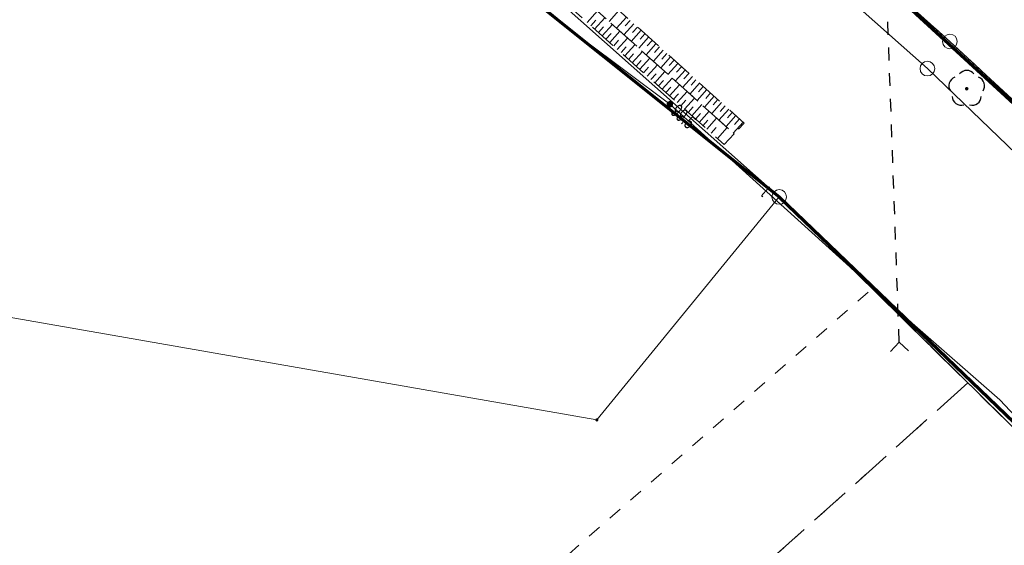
# Model space of a CAD drawing. Header units: inches. Extents: x 6497603 to 6502483, y 5925790 to 5934357.
# Tile 223 of 256: x 6500665 to 6500719, y 5927390 to 5927419. Entities that reach past the tile are written whole.
import ezdxf
from ezdxf.enums import TextEntityAlignment as Align

# ---------------------------------------------------------------- set-up
doc = ezdxf.new("R2010")
doc.units = ezdxf.units.IN
doc.header["$MEASUREMENT"] = 0
for name, pattern in [('1.5_0.75', [2.25, 1.5, -0.75]), ('219-1000', [0, 0]), ('egkk-1000', [3, 2.25, -0.75]), ('egug-1000', [1.5, 0.75, -0.75]), ('otkz_1000', [1.4, 0.7, -0.7])]:
    doc.linetypes.add(name, pattern=pattern)
for name, color, linetype in [('000 Inne (niezydentyfikowane)', 7, 'Continuous'), ('202-punkt graniczny', 7, 'Continuous'), ('203-punkt graniczny', 7, 'Continuous'), ('217-kontur klasyfikacyjny', 7, 'Continuous'), ('218-kontur użytku gruntowego', 7, 'Continuous'), ('219-działka ewidencyjna', 7, 'Continuous'), ('drzewo liściaste', 7, 'Continuous'), ('przepust', 7, 'Continuous'), ('przewód telekomunikacyjny podziemny', 7, 'Continuous'), ('przewód telekomunikacyjny podziemny-Atr1', 7, 'Continuous'), ('rzędna', 7, 'Continuous'), ('rzędna-Atr2', 7, 'Continuous'), ('skarpa nieumocniona', 7, 'Continuous')]:
    doc.layers.add(name, color=color, linetype=linetype)
doc.styles.get("Standard").update_dxf_attribs({"font": 'arial.ttf'})

# ---------------------------------------------------------------- blocks, each defined once
blk = doc.blocks.new('202')
at = {"color": 0, "linetype": 'Continuous', "lineweight": 0}
blk.add_circle((0, 0), 0.4, dxfattribs=at)
blk = doc.blocks.new('203')
at = {"linetype": 'Continuous', "lineweight": 0}
h = blk.add_hatch(color=0, dxfattribs=at)
edge = h.paths.add_edge_path()
edge.add_arc((0, 0), 0.09, 0, 360)
blk = doc.blocks.new('OP021')
at = {"linetype": 'Continuous', "lineweight": 13}
h = blk.add_hatch(color=0, dxfattribs=at)
edge = h.paths.add_edge_path()
edge.add_arc((0, 0), 0.1, 0, 360)
at = {"color": 0, "linetype": 'Continuous', "lineweight": -3}
for centre, start, end in [((-0.476, 0.154), 110.388, 213.756), ((0, 0.5), 38.316, 141.684), ((0.476, 0.154), 326.244, 69.612), ((-0.294, -0.404), 182.272, 285.64), ((0.294, -0.404), 254.36, 357.728), ((0.294, -0.404), 254.36, 357.728)]:
    blk.add_arc(centre, 0.5, start, end, dxfattribs=at)
blk = doc.blocks.new('PW01')
at = {"linetype": 'Continuous', "lineweight": 13}
h = blk.add_hatch(color=0, dxfattribs=at)
edge = h.paths.add_edge_path()
edge.add_arc((0, 0), 0.18, 0, 360)
blk = doc.blocks.new('IB05')
at = {"color": 0, "linetype": 'Continuous', "lineweight": 13}
for q in [(0.495, 0.495), (0.495, -0.495)]:
    blk.add_line((0, 0), q, dxfattribs=at)

msp = doc.modelspace()

# ---------------------------------------------------------------- linework, layer by layer
at = {"color": 6, "lineweight": 70}
for points in [[(6500494.826, 5927598.211), (6500560.74, 5927539.05), (6500612.603, 5927492.811), (6500630.68, 5927476.72), (6500667.62, 5927440.55), (6500677.534, 5927432.625), (6500706.59, 5927409.4), (6500721.72, 5927394.9), (6500753.28, 5927365.845), (6500790.226, 5927332.542), (6500822.361, 5927303.419), (6500863.27, 5927266.18), (6500897.263, 5927237.25), (6500912.951, 5927223.905), (6500930.854, 5927202.204), (6500937.14, 5927194.57), (6500953.68, 5927174.48)], [(6500952.04, 5927199.71), (6500933.25, 5927220.44), (6500906.62, 5927244.38), (6500879.567, 5927269.432), (6500862.55, 5927285.19), (6500844.927, 5927300.799), (6500833.95, 5927309.97), (6500796.4, 5927343.759), (6500782.53, 5927356.24), (6500741.24, 5927394.46), (6500708.509, 5927424.526), (6500654.77, 5927472.65), (6500629.93, 5927495.28), (6500599.508, 5927522.988), (6500580.25, 5927540.53), (6500550.42, 5927567.09)]]:
    msp.add_lwpolyline(points, dxfattribs=at)
at = {"layer": '000 Inne (niezydentyfikowane)', "color": 7, "linetype": 'Continuous', "lineweight": 18, "flags": 128}
for points in [[(6500696.09, 5927418.93), (6500696.65, 5927419.56)], [(6500696.5, 5927418.57), (6500697.06, 5927419.19)], [(6500697.83, 5927419.59), (6500697.29, 5927418.98)], [(6500698.24, 5927419.22), (6500697.69, 5927418.62)], [(6500696.3, 5927418.75), (6500696.57, 5927419.06)], [(6500696.71, 5927418.38), (6500696.99, 5927418.69)], [(6500696.92, 5927418.2), (6500697.47, 5927418.82)], [(6500698.64, 5927418.86), (6500698.1, 5927418.25)], [(6500698.44, 5927419.04), (6500698.17, 5927418.74)], [(6500698.84, 5927418.68), (6500698.57, 5927418.38)], [(6500697.12, 5927418.01), (6500697.4, 5927418.32)], [(6500697.33, 5927417.83), (6500697.88, 5927418.45)], [(6500697.74, 5927417.46), (6500698.29, 5927418.08)], [(6500699.05, 5927418.5), (6500698.5, 5927417.89)], [(6500699.45, 5927418.13), (6500698.91, 5927417.53)], [(6500699.25, 5927418.31), (6500698.98, 5927418.01)], [(6500697.54, 5927417.65), (6500697.81, 5927417.96)], [(6500697.95, 5927417.28), (6500698.22, 5927417.59)], [(6500698.15, 5927417.1), (6500698.7, 5927417.71)], [(6500699.85, 5927417.77), (6500699.31, 5927417.17)], [(6500699.65, 5927417.95), (6500699.38, 5927417.65)], [(6500700.05, 5927417.59), (6500699.78, 5927417.29)], [(6500698.36, 5927416.92), (6500698.63, 5927417.22)], [(6500698.56, 5927416.73), (6500699.11, 5927417.35)], [(6500700.25, 5927417.41), (6500699.71, 5927416.81)], [(6500700.65, 5927417.05), (6500700.11, 5927416.45)], [(6500700.45, 5927417.23), (6500700.18, 5927416.93)], [(6500698.77, 5927416.55), (6500699.04, 5927416.86)], [(6500698.97, 5927416.37), (6500699.52, 5927416.98)], [(6500699.18, 5927416.19), (6500699.45, 5927416.49)], [(6500699.38, 5927416), (6500699.93, 5927416.62)], [(6500701.05, 5927416.69), (6500700.51, 5927416.09)], [(6500700.85, 5927416.87), (6500700.58, 5927416.57)], [(6500701.25, 5927416.51), (6500700.98, 5927416.21)], [(6500699.58, 5927415.82), (6500699.86, 5927416.13)], [(6500699.79, 5927415.64), (6500700.33, 5927416.25)], [(6500701.45, 5927416.33), (6500700.91, 5927415.73)], [(6500701.85, 5927415.97), (6500701.31, 5927415.38)], [(6500701.65, 5927416.15), (6500701.38, 5927415.85)], [(6500699.99, 5927415.46), (6500700.26, 5927415.76)], [(6500700.19, 5927415.28), (6500700.74, 5927415.89)], [(6500700.4, 5927415.1), (6500700.67, 5927415.4)], [(6500700.6, 5927414.92), (6500701.14, 5927415.53)], [(6500702.24, 5927415.62), (6500701.71, 5927415.02)], [(6500702.04, 5927415.79), (6500701.78, 5927415.5)], [(6500702.44, 5927415.44), (6500702.17, 5927415.14)], [(6500700.8, 5927414.73), (6500701.08, 5927415.04)], [(6500701.01, 5927414.55), (6500701.55, 5927415.16)], [(6500702.64, 5927415.26), (6500702.11, 5927414.66)], [(6500703.04, 5927414.9), (6500702.5, 5927414.31)], [(6500702.84, 5927415.08), (6500702.57, 5927414.78)], [(6500701.21, 5927414.37), (6500701.48, 5927414.68)], [(6500701.41, 5927414.19), (6500701.95, 5927414.8)], [(6500701.61, 5927414.01), (6500701.88, 5927414.32)], [(6500701.82, 5927413.83), (6500702.36, 5927414.44)], [(6500703.43, 5927414.55), (6500702.9, 5927413.95)], [(6500703.23, 5927414.72), (6500702.97, 5927414.43)], [(6500703.63, 5927414.37), (6500703.36, 5927414.07)], [(6500702.02, 5927413.65), (6500702.29, 5927413.96)], [(6500702.22, 5927413.47), (6500702.76, 5927414.08)], [(6500703.83, 5927414.19), (6500703.29, 5927413.6)], [(6500704.22, 5927413.84), (6500703.69, 5927413.25)], [(6500704.02, 5927414.01), (6500703.76, 5927413.72)], [(6500702.42, 5927413.29), (6500702.69, 5927413.59)], [(6500702.63, 5927413.1), (6500703.17, 5927413.71)], [(6500704.61, 5927413.48), (6500704.08, 5927412.89)], [(6500704.42, 5927413.66), (6500704.15, 5927413.36)], [(6500702.87, 5927412.89), (6500703.14, 5927413.2)], [(6500703.21, 5927412.59), (6500703.74, 5927413.2)]]:
    msp.add_lwpolyline(points, dxfattribs=at)
at = {"layer": '217-kontur klasyfikacyjny', "color": 3, "linetype": 'egkk-1000', "lineweight": 18, "flags": 128}
for points in [[(6500654.77, 5927472.65), (6500715.92, 5927417.89)], [(6500706.59, 5927409.4), (6500667.62, 5927440.55)], [(6500715.92, 5927417.89), (6500741.24, 5927394.46)], [(6500711.67, 5927404.39), (6500706.59, 5927409.4)], [(6500716.9, 5927399.24), (6500711.67, 5927404.39)], [(6500716.9, 5927399.24), (6500674.32, 5927361.13)], [(6500721.32, 5927394.9), (6500716.9, 5927399.24)]]:
    msp.add_lwpolyline(points, dxfattribs=at)
at = {"layer": '218-kontur użytku gruntowego', "color": 3, "linetype": 'egug-1000', "lineweight": 18, "flags": 128}
for points in [[(6500654.77, 5927472.65), (6500715.92, 5927417.89)], [(6500706.59, 5927409.4), (6500667.62, 5927440.55)], [(6500715.92, 5927417.89), (6500741.24, 5927394.46)], [(6500711.67, 5927404.39), (6500706.59, 5927409.4)], [(6500666.85, 5927365.19), (6500711.67, 5927404.39)], [(6500711.67, 5927404.39), (6500716.9, 5927399.24)], [(6500716.9, 5927399.24), (6500674.32, 5927361.13)], [(6500721.32, 5927394.9), (6500716.9, 5927399.24)]]:
    msp.add_lwpolyline(points, dxfattribs=at)
at = {"layer": '219-działka ewidencyjna', "color": 3, "linetype": '219-1000', "lineweight": 18, "flags": 128}
for points in [[(6500706.59, 5927409.4), (6500630.68, 5927476.72)], [(6500714.69, 5927416.41), (6500650.34, 5927473.4)], [(6500715.92, 5927417.89), (6500654.77, 5927472.65)], [(6500706.59, 5927409.4), (6500667.62, 5927440.55)], [(6500696.62, 5927397.22), (6500496.83, 5927432.11)], [(6500782.53, 5927356.24), (6500715.92, 5927417.89)], [(6500780.22, 5927353.4), (6500714.69, 5927416.41)], [(6500706.59, 5927409.4), (6500696.62, 5927397.22)], [(6500721.32, 5927394.9), (6500706.59, 5927409.4)]]:
    msp.add_lwpolyline(points, dxfattribs=at)
at = {"layer": 'przepust', "color": 7, "linetype": 'otkz_1000', "lineweight": 25, "flags": 128}
msp.add_lwpolyline([(6500713.15, 5927401.47), (6500712.46, 5927420.87)], dxfattribs=at)
at = {"layer": 'przewód telekomunikacyjny podziemny', "color": 30, "linetype": 'Continuous', "lineweight": 18, "flags": 128}
msp.add_lwpolyline([(6500575.71, 5927541.88), (6500586.15, 5927531.7), (6500598.37, 5927521.35), (6500608.89, 5927511.56), (6500620.35, 5927501.14), (6500626.97, 5927495.03), (6500639.54, 5927483.88), (6500643.25, 5927480.66), (6500635.81, 5927472.21), (6500646.24, 5927461.31), (6500655.9, 5927453.11), (6500659.73, 5927449.53), (6500669.1, 5927440.36), (6500673.6, 5927436.69), (6500679.12, 5927432.06), (6500686.73, 5927425.49), (6500695.83, 5927418.04), (6500700.61, 5927414.46), (6500713.85, 5927402.5), (6500718.65, 5927398.32), (6500724.97, 5927391.58)], dxfattribs=at)
at = {"layer": 'skarpa nieumocniona', "color": 7, "linetype": '1.5_0.75', "lineweight": 18, "flags": 128}
for points in [[(6500561.65, 5927540.5), (6500562, 5927541.07), (6500563.1, 5927540.93), (6500704.67, 5927413.43), (6500704.13, 5927412.85)], [(6500561.65, 5927540.5), (6500562, 5927541.07), (6500563.1, 5927540.93), (6500704.67, 5927413.43), (6500704.13, 5927412.85)], [(6500561.65, 5927540.5), (6500704.13, 5927412.85), (6500703.58, 5927412.26), (6500560.95, 5927539.39)], [(6500561.65, 5927540.5), (6500704.13, 5927412.85), (6500703.58, 5927412.26), (6500560.95, 5927539.39)]]:
    msp.add_lwpolyline(points, close=True, dxfattribs=at)

# ---------------------------------------------------------------- block references
at = {"layer": '202-punkt graniczny', "color": 7, "linetype": 'Continuous', "lineweight": 18}
for p in [(6500715.92, 5927417.89), (6500714.69, 5927416.41), (6500706.59, 5927409.4)]:
    msp.add_blockref('202', p, dxfattribs=at)
at = {"layer": '203-punkt graniczny', "color": 3, "linetype": 'Continuous', "lineweight": 18}
msp.add_blockref('203', (6500696.62, 5927397.22), dxfattribs=at)
at = {"layer": 'drzewo liściaste', "color": 94, "linetype": 'Continuous', "lineweight": 18}
msp.add_blockref('OP021', (6500716.84, 5927415.31), dxfattribs=at)
at = {"layer": 'przepust', "color": 7, "linetype": 'Continuous', "lineweight": 25, "rotation": 272.037}
msp.add_blockref('IB05', (6500713.15, 5927401.47), dxfattribs=at)
at = {"layer": 'rzędna', "color": 30, "linetype": 'Continuous', "lineweight": 18}
msp.add_blockref('PW01', (6500700.61, 5927414.46), dxfattribs=at)

# ---------------------------------------------------------------- texts
at = {"layer": 'przewód telekomunikacyjny podziemny-Atr1', "color": 30, "width": 0.667}
msp.add_text('t', height=0.75, rotation=317.907, dxfattribs=at).set_placement((6500705.79, 5927409.78), align=Align.MIDDLE_LEFT)
at = {"layer": 'rzędna-Atr2', "color": 30, "width": 0.667}
msp.add_text('99.5', height=0.75, rotation=317.907, dxfattribs=at).set_placement((6500700.85, 5927414.25), align=Align.MIDDLE_LEFT)

doc.saveas('drawing.dxf')
